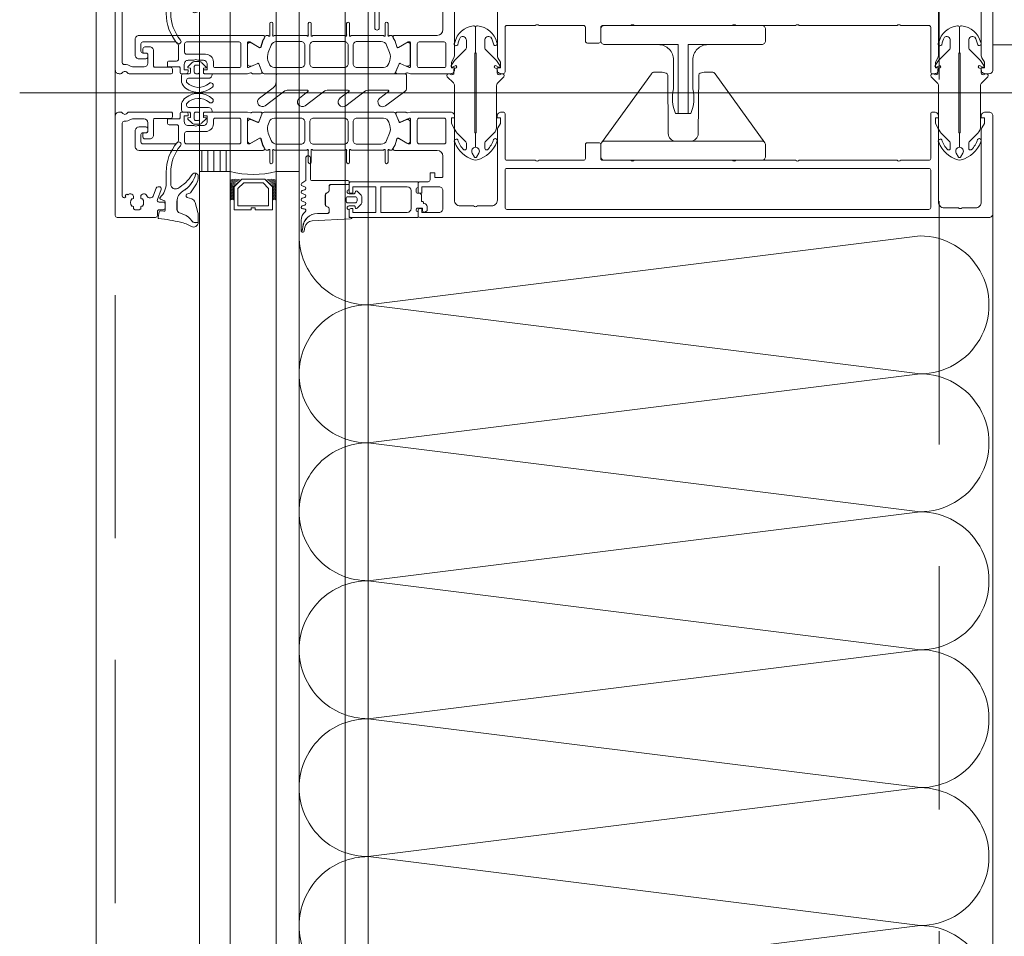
# Model space of a CAD drawing. Header units: millimetres. Extents: x 213386 to 506888, y 183055 to 450952.
# Tile 48 of 256: x 373017 to 373274, y 291337 to 291576. Entities that reach past the tile are written whole.
import ezdxf

# ---------------------------------------------------------------- set-up
doc = ezdxf.new("R2010")
doc.units = ezdxf.units.MM
doc.linetypes.add('ČÁRKOVANÁ', pattern=[19.05, 12.7, -6.35])
doc.layers.add('FASÁDA DETAILNÍ', color=255, linetype='Continuous', lineweight=0)
doc.layers.add('NOVA', color=255, linetype='Continuous', lineweight=0)

# ---------------------------------------------------------------- blocks, each defined once
blk = doc.blocks.new('244748_a')
blk.add_lwpolyline([(8.32, -1.69, 0.082248), (6.34, -0.9, -1.09695), (6.94, -0.1, -0.315353), (11.26, -5.15, -0.480529), (10.87, -5.64), (4.27, -5.64), (4.08, -5.45), (-16.53, -5.45), (-16.72, -5.64), (-20.43, -5.64, 0.574019), (-21.93, -4.78), (-22.99, -5.4, 0.524827), (-22.99, -5.9), (-21.93, -6.52, 0.574021), (-20.43, -5.66), (-16.72, -5.66), (-16.53, -5.85), (4.08, -5.85), (4.27, -5.66), (10.87, -5.66, -0.480529), (11.26, -6.15, -0.326229), (6.88, -11.09, -1.09695), (6.28, -10.3, 0.081457), (8.32, -9.61, 0.599203), (7.48, -8.05), (5.52, -8.05, 0.198965), (5.17, -8.2), (2.22, -11.15), (0.93, -12.01, -0.738038), (0.51, -11.62), (0.87, -11, 1), (0.35, -10.7), (0, -11.3), (-0.98, -11.3, 0.619205), (-1.45, -12.06), (-1.28, -12.43, -0.808139), (-2.04, -13.04), (-3.63, -11.44, 0.198906), (-4.34, -11.15), (-14.99, -11.15, -0.198936), (-16.76, -10.42), (-18.98, -8.2, 0.198942), (-19.33, -8.05), (-20.67, -8.05, 0.500217), (-21.09, -8.73, 0.122037), (-18.5, -10.27, -1.093735), (-19.1, -11.07, -0.240768), (-23.7, -6.07, -0.106226), (-23.7, -5.23, -0.256232), (-19, -0.13, -1.093735), (-18.4, -0.92, 0.116856), (-21.09, -2.57, 0.500217), (-20.67, -3.25), (-19.33, -3.25, 0.198942), (-18.98, -3.1), (-16.75, -0.88, -0.198936), (-14.99, -0.15), (-4.34, -0.15, 0.198907), (-3.63, 0.14), (-2.04, 1.74, -0.808139), (-1.28, 1.13), (-1.45, 0.76, 0.619205), (-0.98, 0), (0, 0), (0.35, -0.6, 1), (0.87, -0.3), (0.51, 0.32, -0.738038), (0.93, 0.71), (2.22, -0.15), (5.17, -3.1, 0.198965), (5.52, -3.25), (7.48, -3.25, 0.599203)], format="xyb", close=True)
blk = doc.blocks.new('236134_0100_s_v')
for points in [[(22.8, -23), (22.8, -5), (42, -5, 0.414214), (43, -4), (43, -1, 0.414214), (42, 0), (1, 0, 0.414214), (0, -1), (0, -4, 0.414214), (1, -5), (20.2, -5), (20.2, -23)], [(15, -5, -0.414214), (19, -9), (19, -16.57, 0.165764), (19.53, -23), (23.47, -23, 0.165764), (24, -16.57), (24, -9, -0.414214), (28, -5)]]:
    blk.add_lwpolyline(points, format="xyb")
blk = doc.blocks.new('236134_0200_s_v')
for points in [[(19.58, 5, -0.41166), (17.58, 6.98), (17.45, 22.25, 0.344217), (17.07, 22.73), (16, 23), (14, 23, 0.240828), (13.19, 22.59), (0.19, 4.59)], [(23.42, 5, 0.41166), (25.42, 6.98), (25.55, 22.25, -0.344217), (25.93, 22.73), (27, 23), (29, 23, -0.240828), (29.81, 22.59), (42.81, 4.59)]]:
    blk.add_lwpolyline(points, format="xyb")
blk.add_lwpolyline([(42, 5), (1, 5, 0.414214), (0, 4), (0, 1, 0.414214), (1, 0), (42, 0, 0.414214), (43, 1), (43, 4, 0.414214)], format="xyb", close=True)
blk = doc.blocks.new('284336')
for points in [[(-0.7, -9.6), (-10, -9.6, 0.414511), (-10.51, -10.11), (-10.51, -15.51, -1), (-11.69, -15.51), (-11.69, -9.6), (-12.69, -8.95, -0.668884), (-12.6, -8.23), (-11.99, -8.01, 0.766384), (-11.99, -7.21), (-12.6, -6.99, -0.76831), (-12.6, -6.23), (-11.99, -6.01, 0.766384), (-11.99, -5.21), (-12.6, -4.99, -0.76831), (-12.6, -4.23), (-11.99, -4.01, 0.766384), (-11.99, -3.21), (-12.6, -2.99, -0.877523), (-12.5, -2.22), (-12.1, -2.22, 0.698129), (-11.83, -1.5, -0.220231), (-12.89, 0.78), (-12.89, 3.45, -0.157143), (-12.82, 3.68), (-12.69, 3.42, -0.067482), (-12.48, 2.53, 0.393136), (-8.66, -1.02), (-6.1, -1.02, -0.414214), (-5.61, -1.51), (-5.61, -2.22, -0.267949), (-5.85, -2.65), (-6.35, -2.93, 0.267949), (-6.61, -3.38), (-6.61, -5.84, 0.267949), (-6.35, -6.29), (-5.85, -6.57, -0.267949), (-5.61, -7), (-5.61, -8.11, 0.414215), (-5.1, -8.62), (-0.41, -8.62), (-0.41, -9.31, -0.414212), (-0.7, -9.6)], [(-0.41, 0), (-0.41, -2, 0.990243), (-0.4, -3.02), (0.9, -3.02, 0.414214), (1.21, -2.71), (1.21, -2.61, -0.668123), (1.71, -2.4), (2.75, -3.45, -0.199004), (2.89, -3.79), (2.89, -5.43, -0.199038), (2.75, -5.77), (1.71, -6.82, -0.668191), (1.21, -6.61), (1.21, -6.51, 0.414214), (0.9, -6.2), (-0.4, -6.2, 0.990269), (-0.41, -7.22), (-0.41, -8.6), (-5.1, -8.6, -0.414215), (-5.59, -8.11), (-5.59, -7, 0.267949), (-5.84, -6.56), (-6.34, -6.27, -0.267949), (-6.59, -5.84), (-6.59, -3.38, -0.267949), (-6.34, -2.95), (-5.84, -2.66, 0.267949), (-5.59, -2.22), (-5.59, -1.51, 0.414214), (-6.1, -1), (-8.66, -1, -0.393156), (-12.46, 2.53, 0.067572), (-12.67, 3.43), (-12.8, 3.7, -0.637545), (-12.12, 3.53), (-11.92, 2.53, 0.344315), (-10.06, 0.91), (0, 0.38, -0.406913), (0.39, 0), (-0.41, 0)], [(1.7, -4.31, 0.414235), (1.2, -3.81), (-0.7, -3.81, 0.414214), (-1.2, -4.31), (-1.2, -4.91, 0.414214), (-0.7, -5.41), (1.2, -5.41, 0.414235), (1.7, -4.91), (1.7, -4.31)]]:
    blk.add_lwpolyline(points, format="xyb", close=True)
blk = doc.blocks.new('nesystémový nástavec 18')
for p, q in [((-18, 6.8), (-18, 8.8)), ((-17.5, 9.3), (-15.36, 9.3)), ((-11, 8), (-17, 8)), ((-17, 8), (-17, 6.3)), ((-15.36, 9.3), (0, 9.3)), ((-11, 1.3), (-11, 8)), ((-2.8, 8), (-9.7, 8)), ((-9.7, 1.3), (-9.7, 8)), ((0, 9.3), (0, 7.8)), ((-17, 6.3), (-17.5, 6.3)), ((-1.8, 2.3), (-1.8, 7)), ((-0.5, 7.3), (-0.5, 6.8)), ((0, 6.3), (0.55, 6.3)), ((0.55, 6.3), (0.95, 5.9)), ((0.95, 5.9), (0.95, 4.8)), ((0.95, 4.8), (0.95, 4.14)), ((0.95, 4.14), (1.2, 4.14)), ((1.4, 3.94), (1.4, 3.84)), ((1.6, 3.64), (1.6, 3.64)), ((2.4, 2.84), (2.4, 1.89)), ((-18, 0.5), (-18, 1.8)), ((-17.5, 2.3), (-17, 2.3)), ((-1.8, 0), (-17.5, 0)), ((-17, 2.3), (-17, 1.3)), ((-17, 1.3), (-11, 1.3)), ((-9.7, 1.3), (-2.8, 1.3)), ((0, 0), (-1.8, 0)), ((-0.4, 2.23), (-0.5, 2.04)), ((-0.5, 2.04), (-0.5, 2)), ((1.2, 2.44), (0, 2.44)), ((0, 1.5), (0, 0)), ((1.2, 1.85), (1.2, 2.44)), ((1.8, 1.37), (1.7, 1.35)), ((2.25, 1.63), (1.8, 1.37))]:
    blk.add_line(p, q)
for centre, radius, start, end in [((-17.5, 8.8), 0.5, 90, 180), ((-15.36, 9.8), 0.5, 270, 270.084), ((-2.8, 7), 1, 0, 90), ((0, 7.3), 0.5, 89.9955, 180.0071), ((-17.5, 6.8), 0.5, 180.0012, 269.9988), ((0, 6.8), 0.5, 179.9949, 270.006), ((0.75, 4.8), 0.2, 359.9656, 0.0344), ((1.2, 3.94), 0.2, 359.9707, 90.0249), ((1.6, 3.84), 0.2, 179.9737, 270.035), ((1.6, 2.84), 0.8, 0.0065, 89.9919), ((-17.5, 1.8), 0.5, 89.999, 180.0002), ((-17.5, 0.5), 0.5, 180, 270), ((-2.8, 2.3), 1, 270, 0), ((0, 2), 0.5, 179.9716, 270.0327), ((0, 1.94), 0.5, 89.9975, 144.0007), ((1.7, 1.85), 0.5, 179.9991, 270), ((2.1, 1.89), 0.3, 299.9815, 0.0183)]:
    blk.add_arc(centre, radius, start, end)
blk = doc.blocks.new('433270')
blk.add_lwpolyline([(1, 0, 0.414364), (0, -1), (0, -1.4, 0.255924), (0.23, -1.83, -0.547723), (0.23, -3.17, 0.255924), (0, -3.6), (0, -14.6, 0.414214), (0.3, -14.9), (1.2, -14.9, 0.414214), (1.7, -14.4), (1.7, -10.3, -0.414214), (2, -10), (6, -10, 0.414248), (7, -9), (7, -7.7, 0.414179), (6.5, -7.2), (5.7, -7.2, 0.414232), (5.4, -7.5), (5.4, -8.2, -0.414198), (5.1, -8.5), (2.8, -8.5, -0.414204), (1.8, -7.5), (1.8, -4.49, -0.147432), (1.97, -3.94, 0.147461), (2.4, -2.5), (2.4, -2.3, -0.414214), (2.9, -1.8), (21.87, -1.8, -0.668178), (22.22, -2.65), (22.16, -2.72, 1), (21.59, -3.29), (21.52, -3.35, 0.198912), (21.38, -3.71), (21.38, -4.05, 0.414214), (22.08, -4.75), (22.38, -4.75, 0.576988), (22.64, -4.3, -0.311246), (24.56, -4.3, 0.576988), (24.82, -4.75), (25.3, -4.75, -0.260065), (25.3, -6.65), (24.82, -6.65, 0.576988), (24.56, -7.1, -0.311246), (22.64, -7.1, 0.576988), (22.38, -6.65), (22.08, -6.65, 0.414214), (21.38, -7.35), (21.38, -7.61, 0.267949), (21.63, -8.04), (21.89, -8.2, -0.637047), (21.73, -10), (19.83, -10.7, 0.315299), (19.5, -11.17), (19.5, -11.49, 0.520567), (20.17, -11.96), (22.83, -10.99, -0.520567), (23.5, -11.46), (23.5, -12.5, 0.414062), (24, -13), (25, -13, 0.414186), (25.5, -12.5), (25.5, -11.5, -0.414182), (26, -11), (27, -11, 0.414214), (27.5, -10.5), (27.5, -0.5, 0.414214), (27, 0), (1, 0)], format="xyb", close=True)
blk = doc.blocks.new('284325')
for points in [[(0.84, -5.23, -0.560316), (0.94, -4.73), (1.94, -4.36, 0.3153), (2.14, -4.08), (2.14, -1.89, 0.451558), (1.8, -1.59), (0.9, -1.7, -0.399586), (0.57, -1.46), (0.3, -0.07, -0.415977), (0.53, 0.29, 0.024107), (6.15, 1.24, 0.076636), (8.99, 2.34, -0.577615), (10.79, 1.3), (10.02, 1.37, 0.283171), (9.08, 0.9, -0.168429), (7.07, -0.74), (5.9, -1.16, 0.315302), (5.24, -2.1), (5.24, -4.21, 0.269719), (6.76, -6.82, -0.194797), (10.18, -11.53, -0.342663), (9.17, -11.17, 0.119207), (5.43, -7.59, 0.578571), (3.63, -8.62), (3.63, -11.77, 0.176415), (6.16, -18.72, -1), (5.24, -19.49, -0.176415), (2.43, -11.77), (2.43, -8.89, 0.208286), (0.84, -5.23)], [(8.95, -6.65), (10.32, -8.78, -0.134555), (10.79, -10.63, -0.339795), (10.19, -11.53, 0.194788), (6.76, -6.81, -0.269736), (5.25, -4.21), (5.25, -2.1, -0.315302), (5.9, -1.17), (7.07, -0.74, 0.168429), (9.09, 0.89, -0.283167), (10.01, 1.36), (10.79, 1.29), (10.79, -0.74, -0.070852), (10.71, -1.3), (9.95, -3.93, -0.241839), (9.08, -4.83), (7.93, -5.22, 0.836024), (8.08, -6.19), (8.11, -6.19, -0.255349), (8.95, -6.65)]]:
    blk.add_lwpolyline(points, format="xyb", close=True)
blk = doc.blocks.new('*U4002')
for points in [[(0, 0, 0.414243), (0.1, 0.1), (0, 0.9, -1.0001), (0.2, 0.9), (0.1, 0.1, 0.414228), (0.2, 0, 0.414228)], [(0.2, 0, 0.414243), (0.3, 0.1), (0.2, 0.9, -1.0001), (0.4, 0.9), (0.3, 0.1, 0.414228), (0.4, 0, 0.414228)], [(0.4, 0, 0.414243), (0.5, 0.1), (0.4, 0.9, -1.0001), (0.6, 0.9), (0.5, 0.1, 0.414228), (0.6, 0, 0.414228)], [(0.6, 0, 0.414243), (0.7, 0.1), (0.6, 0.9, -1.0001), (0.8, 0.9), (0.7, 0.1, 0.414228), (0.8, 0, 0.414228)], [(0.8, 0, 0.414243), (0.9, 0.1), (0.8, 0.9, -1.0001), (1, 0.9), (0.9, 0.1, 0.414228), (1, 0, 0.414228)], [(1, 0, 0.414243), (1.1, 0.1), (1, 0.9, -1.0001), (1.2, 0.9), (1.1, 0.1, 0.414228), (1.2, 0, 0.414228)], [(1.2, 0, 0.414243), (1.3, 0.1), (1.2, 0.9, -1.0001), (1.4, 0.9), (1.3, 0.1, 0.414228), (1.4, 0, 0.414228)], [(1.4, 0, 0.414243), (1.5, 0.1), (1.4, 0.9, -1.0001), (1.6, 0.9), (1.5, 0.1, 0.414228), (1.6, 0, 0.414228)], [(1.6, 0, 0.414243), (1.7, 0.1), (1.6, 0.9, -1.0001), (1.8, 0.9), (1.7, 0.1, 0.414228), (1.8, 0, 0.414228)], [(1.8, 0, 0.414243), (1.9, 0.1), (1.8001, 0.9, -1.0001), (2, 0.9), (1.9001, 0.1, 0.414228), (2, 0, 0.414228)]]:
    blk.add_lwpolyline(points, format="xyb")
blk = doc.blocks.new('288126')
for points in [[(-16.5, 0), (16.5, 0)], [(-17, -2.08), (-17, -0.5)], [(17, -0.5), (17, -3.8)], [(-21.36, -6.34), (-17.8, -3.69)], [(-14.71, -4.5), (-19.87, -8.34)], [(-8.83, -4.3), (-14.11, -4.3)], [(-10.96, -6.34), (-8.71, -4.66)], [(-4.31, -4.5), (-9.47, -8.34)], [(1.81, -4.3), (-3.71, -4.3)], [(-0.35, -6.36), (1.93, -4.66)], [(6.33, -4.5), (1.14, -8.37)], [(12.21, -4.3), (6.93, -4.3)], [(10.05, -6.36), (12.33, -4.66)], [(16.6, -4.6), (11.54, -8.37)]]:
    blk.add_lwpolyline(points)
for centre, radius, start, end in [((16.5, -0.5), 0.5, 0, 90), ((-16.5, -0.5), 0.5, 90, 180), ((16, -3.8), 1, 306.7059, 0), ((-20.61, -7.34), 1.25, 126.7059, 306.7059), ((-10.21, -7.34), 1.25, 126.7059, 306.7059), ((0.4, -7.37), 1.25, 126.7059, 306.7059), ((10.8, -7.37), 1.25, 126.7059, 306.7059)]:
    blk.add_arc(centre, radius, start, end)
at = {"extrusion": (0, 0, -1)}
for centre, radius, start, end in [((19, -2.08), 2, 180, 233.2941), ((14.11, -5.3), 1, 53.2941, 90), ((8.83, -4.5), 0.2, 90, 233.2941), ((3.71, -5.3), 1, 53.2941, 90), ((-1.81, -4.5), 0.2, 90, 233.2941), ((-6.93, -5.3), 1, 53.2941, 90), ((-12.21, -4.5), 0.2, 90, 233.2941)]:
    blk.add_arc(centre, radius, start, end, dxfattribs=at)
blk = doc.blocks.new('246426')
for points in [[(-1.84, 0.64), (-2.86, -0.38, 0.198926), (-3.15, -1.09), (-3.15, -2.31, 0.198926), (-2.86, -3.02), (-1.84, -4.04, 0.637051), (-1.5, -3.92), (-1.45, -3.4), (-0.3, -3.4, -0.41484), (0, -3.7), (0, -5.19, 0.414232), (0.5, -5.69), (2.14, -5.69, 0.071862), (2.2, -5.68, 0.157876), (3.73, -4.64, 0.360336), (3.48, 2.39, 0.964062), (2.54, 1.48, -0.403385), (2.25, -4.34, -0.190964), (2.11, -4.39), (1.7, -4.39, -0.414214), (1.2, -3.89), (1.2, 1.31, 0.414201), (0.2, 2.31), (0, 2.31), (0, 0.3, -0.414214), (-0.3, 0), (-1.45, 0), (-1.5, 0.52, 0.637051), (-1.84, 0.64)], [(-2.25, -1.4, -0.414214), (-1.85, -1), (-0.4, -1, -0.414214), (0, -1.4), (0, -2, -0.414214), (-0.4, -2.4), (-1.85, -2.4, -0.414214), (-2.25, -2), (-2.25, -1.4)]]:
    blk.add_lwpolyline(points, format="xyb", close=True)

msp = doc.modelspace()

# ---------------------------------------------------------------- hatches: boundary and pattern name
at = {"layer": 'FASÁDA DETAILNÍ'}
h = msp.add_hatch(dxfattribs=at)
h.set_pattern_fill('ANSI31', color=256, scale=0.5, angle=585)
h.set_pattern_definition([(270, (440451.9952, 281222.2332), (1.5875, -8e-16), [])])
h.paths.add_polyline_path([(373071.64, 291536.65), (373071.64, 291542.15), (373063.64, 291542.15), (373063.64, 291536.65)])

# ---------------------------------------------------------------- linework, layer by layer
for p, q in [((373063.64, 288952.65), (373063.64, 307967.15)), ((373063.64, 284292.15), (373063.64, 307967.15)), ((373071.64, 307967.15), (373071.64, 288952.65)), ((373071.64, 307967.15), (373071.64, 287719.03)), ((373083.64, 288952.65), (373083.64, 307967.15)), ((373083.64, 287719.03), (373083.64, 307967.15)), ((373089.64, 307967.15), (373089.64, 288952.65)), ((373089.64, 307967.15), (373089.64, 287719.03)), ((373101.64, 288952.65), (373101.64, 307967.15)), ((373101.64, 287719.03), (373101.64, 307967.15)), ((373107.64, 307967.15), (373107.64, 288952.65)), ((373016.69, 291557.15), (373384.93, 291557.15)), ((373063.64, 291127.65), (373063.64, 291536.65)), ((373063.64, 291536.65), (373071.64, 291536.65)), ((373071.64, 291536.65), (373071.64, 291127.65)), ((373083.64, 291127.65), (373083.64, 291536.65)), ((373089.64, 291536.65), (373083.64, 291536.65)), ((373089.64, 291536.65), (373089.64, 291127.65))]:
    msp.add_line(p, q, dxfattribs=at)
for points in [[(399616.64, 284292.15), (373036.64, 284292.15), (373036.64, 307972.15), (399616.64, 307972.15)], [(373063.64, 291536.65), (373063.64, 291542.15), (373071.64, 291542.15), (373071.64, 291536.65)], [(373082.64, 291526.65), (373082.64, 291532.65), (373080.64, 291534.65), (373074.64, 291534.65), (373072.64, 291532.65), (373072.64, 291526.65), (373077.14, 291526.65), (373077.14, 291527.15), (373078.14, 291527.15), (373078.14, 291526.65)], [(373073.64, 291527.65), (373081.64, 291527.65), (373081.64, 291532.24), (373080.22, 291533.65), (373075.19, 291533.65), (373073.64, 291532.24)]]:
    msp.add_lwpolyline(points, close=True, dxfattribs=at)
at = {"layer": 'FASÁDA DETAILNÍ', "linetype": 'ČÁRKOVANÁ', "ltscale": 5}
msp.add_lwpolyline([(399611.64, 284297.15), (373041.64, 284297.15), (373041.64, 307967.15), (399611.64, 307967.15)], close=True, dxfattribs=at)
at = {"layer": 'FASÁDA DETAILNÍ', "color": 7, "linetype": 'ČÁRKOVANÁ', "ltscale": 5}
msp.add_lwpolyline([(399396.64, 284512.15), (373256.64, 284512.15), (373256.64, 307752.15), (399396.64, 307752.15)], close=True, dxfattribs=at)
at = {"layer": 'FASÁDA DETAILNÍ'}
for points in [[(373267.64, 291585.66), (373267.64, 291566.81, 0.116937), (373267.77, 291566.31), (373268.44, 291565.15), (373268.44, 291563.65), (373267.64, 291563.65), (373267.64, 291563.15, 0.414214), (373268.64, 291562.15), (373269.64, 291562.15, 0.414214), (373270.64, 291563.15), (373270.64, 291588.65, 0.414214)], [(373127.14, 291578.95), (373127.14, 291573.66, -0.414167), (373125.64, 291572.16), (373118.64, 291572.15), (373114.54, 291572.15, 0.57735), (373114.19, 291571.55), (373114.69, 291570.69), (373115.12, 291569.2, 0.488701), (373115.56, 291569.02), (373118.03, 291570.45), (373118.45, 291570.45, -0.432566), (373118.64, 291570.25), (373118.64, 291563.95, -0.548397), (373118.36, 291563.76), (373115.98, 291564.83, 0.425336), (373115.71, 291564.72), (373114.89, 291562.7, 0.531563), (373115.26, 291562.15), (373117.33, 291562.15, 0.231306), (373117.56, 291562.27, -0.306185), (373117.88, 291562.37), (373118.64, 291562.15), (373129.14, 291562.15, 0.414214), (373130.14, 291563.15), (373130.14, 291563.65), (373129.34, 291563.65), (373129.34, 291565.15), (373130, 291566.3, 0.13165), (373130.14, 291566.8), (373130.14, 291585.16, -0.414214)], [(373141.34, 291585.16), (373141.34, 291566.8, 0.13165), (373141.47, 291566.3), (373142.13, 291565.15), (373142.13, 291563.65), (373141.33, 291563.65), (373141.33, 291563.15, 0.414214), (373142.33, 291562.15), (373142.84, 291562.15, 0.414214), (373143.34, 291562.65), (373143.34, 291574.25, -0.414214), (373143.84, 291574.75), (373151.24, 291574.75, -0.399985), (373152.24, 291574.75), (373163.84, 291574.75, -0.414214), (373164.34, 291574.25), (373164.34, 291570.65, 0.414214), (373164.84, 291570.15), (373167.84, 291570.15, 0.414214), (373168.34, 291570.65), (373168.34, 291574.25, -0.414214), (373168.84, 291574.75), (373176.14, 291574.75, -0.38324), (373177.14, 291574.75), (373202.64, 291574.75, -0.38324), (373203.64, 291574.75), (373219.14, 291574.75, -0.38324), (373220.14, 291574.75), (373245.64, 291574.75, -0.38324), (373246.64, 291574.75), (373253.94, 291574.75, -0.414214), (373254.44, 291574.25), (373254.44, 291562.65, 0.414214), (373254.94, 291562.15), (373255.44, 291562.15, 0.414214), (373256.44, 291563.15), (373256.44, 291563.65), (373255.64, 291563.65), (373255.64, 291565.15), (373256.3, 291566.31, 0.116937), (373256.44, 291566.81), (373256.44, 291585.66, -0.414232)]]:
    msp.add_lwpolyline(points, format="xyb", dxfattribs=at)
for points in [[(373114.3, 291562.15), (373102.39, 291562.15), (373080.48, 291562.15, -0.305837), (373080.01, 291562.47), (373079.09, 291564.75, 0.425336), (373078.82, 291564.86), (373077.21, 291564.15, -0.543753), (373076.15, 291564.83), (373076.15, 291569.73, -0.578182), (373077.05, 291570.25), (373079.24, 291568.99, 0.488505), (373079.68, 291569.17), (373080.11, 291570.68), (373080.88, 291572, -0.282478), (373081.15, 291572.15), (373081.6, 291572.15, 1.447009), (373081.95, 291572.29), (373081.95, 291575.25, -1), (373082.75, 291575.25), (373082.75, 291572.29, 1.447009), (373083.1, 291572.15), (373091.64, 291572.15, 1.447009), (373091.99, 291572.29), (373091.99, 291575.25, -1), (373092.79, 291575.25), (373092.79, 291572.29, 1.447009), (373093.14, 291572.15), (373101.64, 291572.15, 1.447009), (373101.99, 291572.29), (373101.99, 291575.25, -1), (373102.79, 291575.25), (373102.79, 291572.29, 1.447009), (373103.14, 291572.15), (373111.68, 291572.15, 1.447009), (373112.03, 291572.29), (373112.03, 291575.25, -1), (373112.83, 291575.25), (373112.83, 291572.29, 1.447009), (373113.18, 291572.15), (373113.62, 291572.15, -0.282478), (373113.9, 291572), (373114.66, 291570.68), (373115.1, 291569.17, 0.488505), (373115.54, 291568.99), (373117.73, 291570.25, -0.578182), (373118.63, 291569.73), (373118.63, 291564.83, -0.543753), (373117.57, 291564.15), (373115.95, 291564.86, 0.425336), (373115.69, 291564.75), (373114.76, 291562.47, -0.305837), (373114.3, 291562.15)], [(373076.14, 291562.15), (373065.14, 291562.15, -0.414426), (373064.64, 291562.65), (373064.64, 291563.15), (373065.64, 291563.15), (373065.64, 291564.65, 0.414214), (373064.64, 291565.65), (373063.14, 291565.65, 0.399985), (373062.14, 291565.65), (373060.64, 291565.65, 0.414214), (373059.64, 291564.65), (373059.64, 291563.15), (373060.64, 291563.15), (373060.64, 291562.65, -0.414456), (373060.14, 291562.15), (373058.84, 291562.16, -0.413971), (373058.54, 291562.46), (373058.54, 291563.65, 0.414214), (373058.24, 291563.95), (373055.24, 291563.95), (373055.24, 291564.95, -0.414214), (373055.74, 291565.45), (373057.64, 291565.45, 0.414214), (373058.14, 291565.95), (373058.14, 291569.45, 0.414206), (373057.14, 291570.45), (373048.84, 291570.45, 0.414206), (373048.34, 291569.95), (373048.34, 291568.05, 0.414219), (373048.84, 291567.55), (373049.64, 291567.55, -0.414214), (373050.14, 291567.05), (373050.14, 291566.55, -0.414214), (373049.64, 291566.05), (373047.84, 291566.05, -0.414214), (373046.84, 291567.05), (373046.84, 291571.15, -0.414214), (373047.84, 291572.15), (373076.14, 291572.15), (373080.24, 291572.15, -0.57735), (373080.58, 291571.55), (373080.09, 291570.69), (373079.66, 291569.2, -0.488701), (373079.22, 291569.02), (373076.75, 291570.45), (373076.33, 291570.45, 0.432566), (373076.14, 291570.25), (373076.14, 291563.95, 0.548397), (373076.42, 291563.76), (373078.8, 291564.83, -0.425336), (373079.07, 291564.72), (373079.89, 291562.7, -0.531563), (373079.52, 291562.15), (373077.45, 291562.15, -0.231306), (373077.22, 291562.27, 0.306185), (373076.9, 291562.37), (373076.14, 291562.15)], [(373073.94, 291570.45), (373060.24, 291570.45, 0.414214), (373059.74, 291569.95), (373059.74, 291567.75, 0.414214), (373060.24, 291567.25), (373065.21, 291567.25, -0.411139), (373067.24, 291565.25), (373067.24, 291564.25, 0.414214), (373067.74, 291563.75), (373073.94, 291563.75, 0.414214), (373074.44, 291564.25), (373074.44, 291569.95, 0.414214), (373073.94, 291570.45)], [(373083.19, 291563.75), (373090.09, 291563.75, 0.414218), (373091.09, 291564.75), (373091.09, 291569.55, 0.414218), (373090.09, 291570.55), (373083.73, 291570.55, 0.305619), (373082.34, 291569.62), (373081.56, 291567.69, 0.176429), (373081.49, 291565.64), (373081.76, 291564.79, 0.324916), (373083.19, 291563.75)], [(373093.39, 291563.75), (373101.39, 291563.75, 0.414214), (373102.39, 291564.75), (373102.39, 291569.55, 0.414214), (373101.39, 291570.55), (373093.39, 291570.55, 0.414214), (373092.39, 291569.55), (373092.39, 291564.75, 0.414214), (373093.39, 291563.75)], [(373104.69, 291563.75), (373111.59, 291563.75, 0.324916), (373113.02, 291564.79), (373113.29, 291565.64, 0.176429), (373113.22, 291567.69), (373112.44, 291569.62, 0.305619), (373111.05, 291570.55), (373104.69, 291570.55, 0.414218), (373103.69, 291569.55), (373103.69, 291564.75, 0.414218), (373104.69, 291563.75)], [(373127.94, 291564.25, -0.414214), (373127.44, 291563.75), (373120.94, 291563.75, -0.414214), (373120.44, 291564.25), (373120.44, 291569.95, -0.414214), (373120.94, 291570.45), (373127.44, 291570.45, -0.414214), (373127.94, 291569.95), (373127.94, 291564.25)], [(373076.14, 291552.15), (373065.14, 291552.15, 0.414426), (373064.64, 291551.65), (373064.64, 291551.16), (373065.64, 291551.16), (373065.64, 291549.66, -0.414214), (373064.64, 291548.66), (373063.14, 291548.66, -0.399985), (373062.14, 291548.66), (373060.64, 291548.66, -0.414214), (373059.64, 291549.66), (373059.64, 291551.15), (373060.64, 291551.15), (373060.64, 291551.65, 0.414456), (373060.14, 291552.15), (373058.84, 291552.15, 0.413971), (373058.54, 291551.85), (373058.54, 291550.65, -0.414214), (373058.24, 291550.35), (373055.24, 291550.35), (373055.24, 291549.35, 0.414214), (373055.74, 291548.85), (373057.64, 291548.85, -0.414214), (373058.14, 291548.35), (373058.14, 291544.85, -0.414206), (373057.14, 291543.85), (373048.84, 291543.85, -0.414206), (373048.34, 291544.35), (373048.34, 291546.25, -0.414219), (373048.84, 291546.75), (373049.64, 291546.75, 0.414214), (373050.14, 291547.25), (373050.14, 291547.75, 0.414214), (373049.64, 291548.25), (373047.84, 291548.25, 0.414214), (373046.84, 291547.25), (373046.84, 291543.15, 0.414214), (373047.84, 291542.15), (373076.14, 291542.15), (373080.24, 291542.15, 0.57735), (373080.58, 291542.75), (373080.09, 291543.62), (373079.66, 291545.11, 0.488701), (373079.22, 291545.29), (373076.75, 291543.85), (373076.33, 291543.85, -0.432566), (373076.14, 291544.05), (373076.14, 291550.36, -0.548397), (373076.42, 291550.54), (373078.8, 291549.48, 0.425336), (373079.07, 291549.58), (373079.89, 291551.61, 0.531563), (373079.52, 291552.16), (373077.45, 291552.16, 0.231306), (373077.22, 291552.04, -0.306185), (373076.9, 291551.94), (373076.14, 291552.15)], [(373114.3, 291552.15), (373102.39, 291552.16), (373080.48, 291552.15, 0.305837), (373080.01, 291551.84), (373079.09, 291549.55, -0.425336), (373078.82, 291549.45), (373077.21, 291550.16, 0.543753), (373076.15, 291549.48), (373076.15, 291544.57, 0.578182), (373077.05, 291544.06), (373079.24, 291545.32, -0.488505), (373079.68, 291545.14), (373080.11, 291543.63), (373080.88, 291542.3, 0.282478), (373081.15, 291542.16), (373081.6, 291542.16, -1.447009), (373081.95, 291542.02), (373081.95, 291539.06, 1), (373082.75, 291539.06), (373082.75, 291542.02, -1.447009), (373083.1, 291542.16), (373091.64, 291542.16, -1.447009), (373091.99, 291542.02), (373091.99, 291539.06, 1), (373092.79, 291539.06), (373092.79, 291542.02, -1.447009), (373093.14, 291542.16), (373101.64, 291542.16, -1.447009), (373101.99, 291542.02), (373101.99, 291539.06, 1), (373102.79, 291539.06), (373102.79, 291542.02, -1.447009), (373103.14, 291542.16), (373111.68, 291542.16, -1.447009), (373112.03, 291542.02), (373112.03, 291539.06, 1), (373112.83, 291539.06), (373112.83, 291542.02, -1.447009), (373113.18, 291542.16), (373113.62, 291542.16, 0.282478), (373113.9, 291542.3), (373114.66, 291543.63), (373115.1, 291545.14, -0.488505), (373115.54, 291545.32), (373117.73, 291544.06, 0.578182), (373118.63, 291544.57), (373118.63, 291549.48, 0.543753), (373117.57, 291550.16), (373115.95, 291549.45, -0.425336), (373115.69, 291549.55), (373114.76, 291551.84, 0.305837), (373114.3, 291552.15)], [(373269.64, 291524.65), (373121.14, 291524.65, -0.414214), (373120.64, 291525.15), (373120.64, 291526.45, -0.41422), (373121.14, 291526.95), (373121.64, 291526.95), (373121.64, 291525.95), (373126.14, 291525.95, 0.414214), (373127.14, 291526.95), (373127.14, 291531.65, 0.414214), (373126.14, 291532.65), (373121.64, 291532.65), (373121.64, 291530.95), (373121.14, 291530.95, -0.414201), (373120.64, 291531.45), (373120.64, 291533.45, -0.414214), (373121.14, 291533.95), (373123.28, 291533.95, 0.414214), (373123.78, 291534.45), (373123.78, 291536.25), (373125.03, 291536.25), (373125.03, 291535.05), (373126.84, 291535.05, 0.414214), (373127.14, 291535.35), (373127.14, 291540.65, 0.414167), (373125.64, 291542.15), (373118.64, 291542.15), (373114.54, 291542.15, -0.57735), (373114.19, 291542.75), (373114.69, 291543.62), (373115.12, 291545.11, -0.488701), (373115.56, 291545.29), (373118.03, 291543.85), (373118.45, 291543.85, 0.432566), (373118.64, 291544.05), (373118.64, 291550.36, 0.548397), (373118.36, 291550.54), (373115.98, 291549.48, -0.425336), (373115.71, 291549.58), (373114.89, 291551.61, -0.531563), (373115.26, 291552.16), (373117.33, 291552.16, -0.231306), (373117.56, 291552.04, 0.306185), (373117.88, 291551.94), (373118.64, 291552.15), (373129.14, 291552.15, -0.414214), (373130.14, 291551.15), (373130.14, 291550.65), (373129.34, 291550.65), (373129.34, 291549.15), (373130, 291548.01, -0.13165), (373130.14, 291547.51), (373130.14, 291529.15, 0.414214), (373131.64, 291527.65), (373135.14, 291527.65, 0.399985), (373136.14, 291527.65), (373139.84, 291527.65, 0.414214), (373141.34, 291529.15), (373141.34, 291547.51, -0.13165), (373141.47, 291548.01), (373142.13, 291549.15), (373142.13, 291550.65), (373141.33, 291550.65), (373141.33, 291551.15, -0.414214), (373142.33, 291552.15), (373142.84, 291552.15, -0.414214), (373143.34, 291551.65), (373143.34, 291540.05, 0.414214), (373143.84, 291539.55), (373151.24, 291539.55, 0.399985), (373152.24, 291539.55), (373163.84, 291539.55, 0.414214), (373164.34, 291540.05), (373164.34, 291543.65, -0.414214), (373164.84, 291544.15), (373167.84, 291544.15, -0.414214), (373168.34, 291543.65), (373168.34, 291540.05, 0.414214), (373168.84, 291539.55), (373176.14, 291539.55, 0.38324), (373177.14, 291539.55), (373202.64, 291539.55, 0.38324), (373203.64, 291539.55), (373219.14, 291539.55, 0.38324), (373220.14, 291539.55), (373245.64, 291539.55, 0.38324), (373246.64, 291539.55), (373253.94, 291539.55, 0.414214), (373254.44, 291540.05), (373254.44, 291551.65, -0.414214), (373254.94, 291552.15), (373255.44, 291552.15, -0.414214), (373256.44, 291551.15), (373256.44, 291550.65), (373255.64, 291550.65), (373255.64, 291549.15), (373256.3, 291548, -0.116937), (373256.44, 291547.5), (373256.44, 291528.65, 0.414232), (373257.94, 291527.15), (373261.65, 291527.15, 0.399985), (373262.65, 291527.15), (373266.14, 291527.15, 0.414232), (373267.64, 291528.65), (373267.64, 291547.5, -0.116937), (373267.77, 291548), (373268.44, 291549.15), (373268.44, 291550.65), (373267.64, 291550.65), (373267.64, 291551.15, -0.414214), (373268.64, 291552.15), (373269.64, 291552.15, -0.414214), (373270.64, 291551.15), (373270.64, 291525.65, -0.414214), (373269.64, 291524.65)], [(373073.94, 291543.85), (373060.24, 291543.85, -0.414214), (373059.74, 291544.35), (373059.74, 291546.56, -0.414214), (373060.24, 291547.06), (373065.21, 291547.06, 0.411139), (373067.24, 291549.06), (373067.24, 291550.05, -0.414214), (373067.74, 291550.55), (373073.94, 291550.55, -0.414214), (373074.44, 291550.05), (373074.44, 291544.35, -0.414214), (373073.94, 291543.85)], [(373083.19, 291550.56), (373090.09, 291550.56, -0.414218), (373091.09, 291549.56), (373091.09, 291544.76, -0.414218), (373090.09, 291543.76), (373083.73, 291543.76, -0.305619), (373082.34, 291544.69), (373081.56, 291546.62, -0.176429), (373081.49, 291548.67), (373081.76, 291549.52, -0.324916), (373083.19, 291550.56)], [(373093.39, 291550.56), (373101.39, 291550.56, -0.414214), (373102.39, 291549.56), (373102.39, 291544.76, -0.414214), (373101.39, 291543.76), (373093.39, 291543.76, -0.414214), (373092.39, 291544.76), (373092.39, 291549.56, -0.414214), (373093.39, 291550.56)], [(373104.69, 291550.56), (373111.59, 291550.56, -0.324916), (373113.02, 291549.52), (373113.29, 291548.67, -0.176429), (373113.22, 291546.62), (373112.44, 291544.69, -0.305619), (373111.05, 291543.76), (373104.69, 291543.76, -0.414218), (373103.69, 291544.76), (373103.69, 291549.56, -0.414218), (373104.69, 291550.56)], [(373127.94, 291550.05, 0.414214), (373127.44, 291550.55), (373120.94, 291550.55, 0.414214), (373120.44, 291550.05), (373120.44, 291544.35, 0.414214), (373120.94, 291543.85), (373127.44, 291543.85, 0.414214), (373127.94, 291544.35), (373127.94, 291550.05)], [(373143.84, 291526.75), (373253.94, 291526.75, 0.414214), (373254.44, 291527.25), (373254.44, 291536.95, 0.414214), (373253.94, 291537.45), (373143.84, 291537.45, 0.414214), (373143.34, 291536.95), (373143.34, 291527.25, 0.414214), (373143.84, 291526.75)]]:
    msp.add_lwpolyline(points, format="xyb", close=True, dxfattribs=at)
msp.add_lwpolyline([(373270.64, 291138.65), (373270.64, 291525.65)], dxfattribs=at)
for centre, radius, start, end in [((373077.64, 291558.55), 22.7, 254.6728, 285.3272), ((373072.99, 291531.1), 3.55, 67.2938, 112.409), ((373072.88, 291531.47), 2.9, 65.3067, 115.2952), ((373072.71, 291531.82), 2.25, 61.5273, 118.4028), ((373072.56, 291532.06), 1.71, 57.2949, 122.6857), ((373072.42, 291532.22), 1.26, 51.9656, 128.4996), ((373082.29, 291531.1), 3.55, 67.591, 112.7062), ((373082.4, 291531.47), 2.9, 64.7048, 114.6933), ((373082.57, 291531.82), 2.25, 61.5972, 118.4727), ((373082.71, 291532.06), 1.71, 57.3143, 122.7051), ((373082.85, 291532.22), 1.26, 51.5004, 128.0344), ((373072.28, 291532.31), 0.879, 43.9949, 136.4964), ((373072.14, 291532.3), 0.596, 33.0366, 146.9634), ((373072.14, 291532.01), 0.596, 33.0366, 146.9634), ((373072.14, 291531.72), 0.596, 33.0366, 146.9634), ((373072.14, 291531.42), 0.596, 33.0366, 146.9634), ((373072.14, 291531.13), 0.596, 33.0366, 146.9634), ((373072.14, 291530.84), 0.596, 33.0366, 146.9634), ((373072.14, 291530.55), 0.596, 33.0366, 146.9634), ((373083, 291532.31), 0.879, 43.5036, 136.0051), ((373083.14, 291532.3), 0.596, 33.0366, 146.9634), ((373083.14, 291532.01), 0.596, 33.0366, 146.9634), ((373083.14, 291531.72), 0.596, 33.0366, 146.9634), ((373083.14, 291531.42), 0.596, 33.0366, 146.9634), ((373083.14, 291531.13), 0.596, 33.0366, 146.9634), ((373083.14, 291530.84), 0.596, 33.0366, 146.9634), ((373083.14, 291530.55), 0.596, 33.0366, 146.9634), ((373072.14, 291530.25), 0.596, 33.0366, 146.9634), ((373072.14, 291529.96), 0.596, 33.0366, 146.9634), ((373072.14, 291529.67), 0.596, 33.0366, 146.9634), ((373072.14, 291529.38), 0.596, 33.0366, 146.9634), ((373072.14, 291529.08), 0.596, 33.0366, 146.9634), ((373072.14, 291528.79), 0.596, 33.0366, 146.9634), ((373083.14, 291530.25), 0.596, 33.0366, 146.9634), ((373083.14, 291529.96), 0.596, 33.0366, 146.9634), ((373083.14, 291529.67), 0.596, 33.0366, 146.9634), ((373083.14, 291529.38), 0.596, 33.0366, 146.9634), ((373083.14, 291529.08), 0.596, 33.0366, 146.9634), ((373083.14, 291528.79), 0.596, 33.0366, 146.9634)]:
    msp.add_arc(centre, radius, start, end, dxfattribs=at)
at = {"layer": 'NOVA'}
msp.add_line((373576.64, 291569.65), (373270.64, 291569.65), dxfattribs=at)

# ---------------------------------------------------------------- block references
at = {"layer": 'FASÁDA DETAILNÍ'}
for name, p in [('284336', (373121.05, 291589.65)), ('284325', (373052.5, 291589.65)), ('236134_0100_s_v', (373168.34, 291574.75)), ('288126', (373100.63, 291562.15)), ('236134_0200_s_v', (373168.34, 291539.55)), ('nesystémový nástavec 18', (373120.64, 291524.65))]:
    msp.add_blockref(name, p, dxfattribs=at)
for name, p, rotation in [('433270', (373041.64, 291562.15), 90), ('246426', (373064.64, 291562.15), 270)]:
    msp.add_blockref(name, p, dxfattribs=dict(at, rotation=rotation))
at = {"layer": 'FASÁDA DETAILNÍ', "xscale": -1}
for name, p, rotation in [('244748_a', (373141.3, 291563.38), 270), ('244748_a', (373267.6, 291563.38), 270), ('246426', (373064.64, 291552.16), 270), ('433270', (373041.64, 291552.15), 90), ('284325', (373052.5, 291524.65), 180), ('284336', (373103.05, 291524.65), 180)]:
    msp.add_blockref(name, p, dxfattribs=dict(at, rotation=rotation))
at = {"layer": 'FASÁDA DETAILNÍ', "xscale": 179.9999932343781, "yscale": 179.9999932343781, "zscale": 179.9999932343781, "rotation": 270}
msp.add_blockref('*U4002', (373089.64, 291519.83), dxfattribs=at)

doc.saveas('drawing.dxf')
